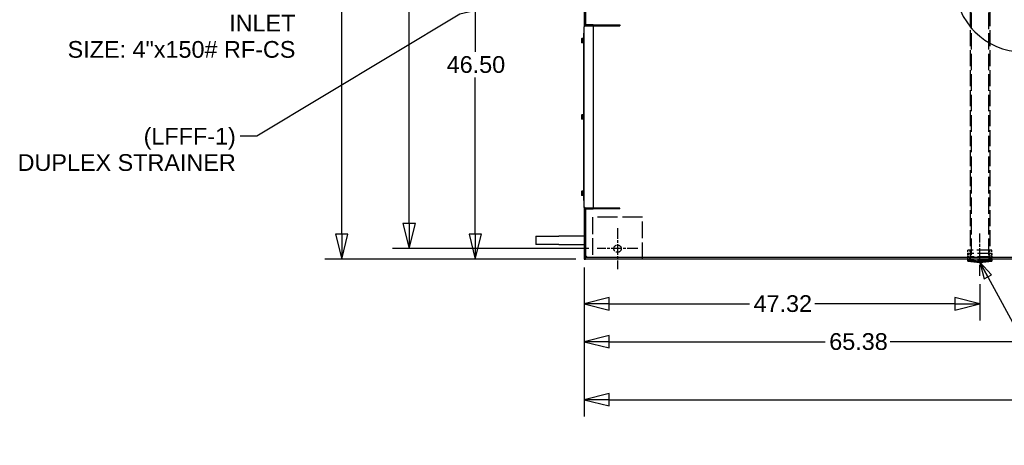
# Model space of a CAD drawing. Header units: inches. Extents: x 4 to 540, y 12 to 340.
# Tile 68 of 124: x 134 to 251, y 191 to 242. Entities that reach past the tile are written whole.
import ezdxf

# ---------------------------------------------------------------- set-up
doc = ezdxf.new("R2010")
doc.units = ezdxf.units.IN
doc.header["$LTSCALE"] = 16
doc.header["$MEASUREMENT"] = 0
doc.linetypes.add('CHAIN', pattern=[0.7087, 0.4724, -0.0591, 0.1181, -0.0591])
doc.linetypes.add('DASHED', pattern=[0.2067, 0.1654, -0.0413])
doc.layers.get('0').update_dxf_attribs({"lineweight": 25})
doc.layers.get('DEFPOINTS').update_dxf_attribs({"lineweight": 25})
for name, color, linetype, lineweight in [('CENTER', 7, 'CHAIN', 25), ('Center Mark(ANSI)', 7, 'Continuous', 25), ('DIMEN', 7, 'Continuous', 25), ('HIDDEN', 7, 'DASHED', 25)]:
    doc.layers.add(name, color=color, linetype=linetype, lineweight=lineweight)
doc.styles.get("Standard").update_dxf_attribs({"font": 'arial.ttf'})
doc.dimstyles.new('DEFAULT-ANSI', dxfattribs={"dimscale": 16, "dimtxt": 0.125, "dimasz": 0.1875, "dimexe": 0.125, "dimexo": 0.0625, "dimgap": 0.031496, "dimtad": 0, "dimtih": 1, "dimtoh": 1, "dimrnd": 1e-08, "dimzin": 4, "dimdsep": 46, "dimtxsty": 'Standard', "dimblk": 'Filled-1', "dimcen": 0.09, "dimdle": 0.393701, "dimclrd": 256, "dimclre": 256, "dimclrt": 256, "dimadec": 0, "dimazin": 1, "dimtfac": 1.504, "dimtofl": 0, "dimtmove": 0, "dimatfit": 3, "dimldrblk": 'Filled-1', "dimfxl": 1, "dimtolj": 1, "dimtzin": 4, "dimlwd": 25, "dimlwe": 25, "dimarcsym": 0})
doc.dimstyles.new('DEFAULT-ANSI$7', dxfattribs={"dimscale": 16, "dimtxt": 0.125, "dimasz": 0.125, "dimexe": 0.125, "dimexo": 0.0625, "dimgap": 0.031496, "dimtad": 0, "dimtih": 1, "dimtoh": 1, "dimrnd": 1e-08, "dimzin": 4, "dimdsep": 46, "dimtxsty": 'Standard', "dimblk": 'Filled-1', "dimcen": 0.09, "dimdle": 0.393701, "dimclrd": 256, "dimclre": 256, "dimclrt": 256, "dimadec": 0, "dimazin": 1, "dimtfac": 1.504, "dimtofl": 0, "dimtmove": 0, "dimatfit": 3, "dimldrblk": 'Filled-1', "dimfxl": 1, "dimtolj": 1, "dimtzin": 4, "dimlwd": 25, "dimlwe": 25, "dimarcsym": 0})

# ---------------------------------------------------------------- blocks, each defined once
blk = doc.blocks.new('Filled-1')
at = {"color": 0}
for p, q in [((0, 0), (-1, 0.25)), ((-1, 0.25), (-1, -0.25)), ((-1, 0), (0, 0)), ((-1, -0.25), (0, 0))]:
    blk.add_line(p, q, dxfattribs=at)
at = {"color": 0, "flags": 128}
blk.add_lwpolyline([(-1, -0.25), (0, 0), (-1, 0.25), (-1, -0.25)], dxfattribs=at)
at = {"color": 0}
blk.add_solid([(-1, -0.25), (0, 0), (-1, 0.25), (-1, -0.25)], dxfattribs=at)
blk = doc.blocks.new('*D22')
at = {"layer": 'DEFPOINTS', "color": 0, "linetype": 'Continuous'}
for p in [(200.8, 259.44), (188.26, 212.94), (201.26, 212.94)]:
    blk.add_point(p, dxfattribs=at)
at = {"layer": 'DIMEN', "linetype": 'Continuous', "lineweight": 25}
for p, q in [((199.8, 259.44), (186.26, 259.44)), ((188.26, 256.44), (188.26, 237.72)), ((188.26, 215.94), (188.26, 234.67)), ((200.26, 212.94), (186.26, 212.94))]:
    blk.add_line(p, q, dxfattribs=at)
at = {"layer": 'DIMEN', "linetype": 'Continuous', "lineweight": 25, "xscale": 3, "yscale": 3, "zscale": 3}
for p, rotation in [((188.26, 259.44), 90), ((188.26, 212.94), 270)]:
    blk.add_blockref('Filled-1', p, dxfattribs=dict(at, rotation=rotation))
at = {"layer": 'DIMEN', "linetype": 'Continuous', "lineweight": 25, "insert": (184.84, 237.21), "char_height": 2, "attachment_point": 1}
blk.add_mtext('\\A1;46.50', dxfattribs=at)
blk = doc.blocks.new('*D23')
at = {"layer": 'DEFPOINTS', "color": 0, "linetype": 'Continuous'}
for p in [(180.35, 304.69), (202.82, 304.69), (202.82, 214.19)]:
    blk.add_point(p, dxfattribs=at)
at = {"layer": 'DIMEN', "linetype": 'Continuous', "lineweight": 25}
for p, q in [((201.82, 304.69), (178.35, 304.69)), ((180.35, 301.69), (180.35, 260.97)), ((180.35, 217.19), (180.35, 257.92)), ((201.82, 214.19), (178.35, 214.19))]:
    blk.add_line(p, q, dxfattribs=at)
at = {"layer": 'DIMEN', "linetype": 'Continuous', "lineweight": 25, "xscale": 3, "yscale": 3, "zscale": 3}
for p, rotation in [((180.35, 304.69), 90), ((180.35, 214.19), 270)]:
    blk.add_blockref('Filled-1', p, dxfattribs=dict(at, rotation=rotation))
at = {"layer": 'DIMEN', "linetype": 'Continuous', "lineweight": 25, "insert": (176.98, 260.46), "char_height": 2, "attachment_point": 1}
blk.add_mtext('\\A1;90.50', dxfattribs=at)
blk = doc.blocks.new('*D24')
at = {"layer": 'DEFPOINTS', "color": 0, "linetype": 'Continuous'}
for p in [(201.26, 305.94), (172.29, 212.94), (201.26, 212.94)]:
    blk.add_point(p, dxfattribs=at)
at = {"layer": 'DIMEN', "linetype": 'Continuous', "lineweight": 25}
for p, q in [((200.26, 305.94), (170.29, 305.94)), ((172.29, 302.94), (172.29, 266.04)), ((172.29, 215.94), (172.29, 262.99)), ((200.26, 212.94), (170.29, 212.94))]:
    blk.add_line(p, q, dxfattribs=at)
at = {"layer": 'DIMEN', "linetype": 'Continuous', "lineweight": 25, "xscale": 3, "yscale": 3, "zscale": 3}
for p, rotation in [((172.29, 305.94), 90), ((172.29, 212.94), 270)]:
    blk.add_blockref('Filled-1', p, dxfattribs=dict(at, rotation=rotation))
at = {"layer": 'DIMEN', "linetype": 'Continuous', "lineweight": 25, "insert": (168.91, 265.54), "char_height": 2, "attachment_point": 1}
blk.add_mtext('\\A1;93.00', dxfattribs=at)
blk = doc.blocks.new('*D27')
at = {"layer": 'DEFPOINTS', "color": 0, "linetype": 'Continuous'}
for p in [(201.26, 212.94), (248.59, 210.94), (201.26, 207.6)]:
    blk.add_point(p, dxfattribs=at)
at = {"layer": 'DIMEN', "linetype": 'Continuous', "lineweight": 25}
for p, q in [((201.26, 211.94), (201.26, 205.6)), ((248.59, 209.94), (248.59, 205.6)), ((204.26, 207.6), (221.02, 207.6)), ((245.59, 207.6), (228.83, 207.6))]:
    blk.add_line(p, q, dxfattribs=at)
at = {"layer": 'DIMEN', "linetype": 'Continuous', "lineweight": 25, "xscale": 3, "yscale": 3, "zscale": 3, "rotation": 180}
blk.add_blockref('Filled-1', (201.26, 207.6), dxfattribs=at)
at = {"layer": 'DIMEN', "linetype": 'Continuous', "lineweight": 25, "xscale": 3, "yscale": 3, "zscale": 3}
blk.add_blockref('Filled-1', (248.59, 207.6), dxfattribs=at)
at = {"layer": 'DIMEN', "linetype": 'Continuous', "lineweight": 25, "insert": (221.52, 208.62), "char_height": 2, "attachment_point": 1}
blk.add_mtext('\\A1;47.32', dxfattribs=at)
blk = doc.blocks.new('*D28')
at = {"layer": 'DEFPOINTS', "color": 0, "linetype": 'Continuous'}
for p in [(201.26, 212.94), (266.65, 210.94), (266.65, 203.06)]:
    blk.add_point(p, dxfattribs=at)
at = {"layer": 'DIMEN', "linetype": 'Continuous', "lineweight": 25}
for p, q in [((201.26, 211.94), (201.26, 201.06)), ((266.65, 209.94), (266.65, 201.06)), ((204.26, 203.06), (230.07, 203.06)), ((263.65, 203.06), (237.84, 203.06))]:
    blk.add_line(p, q, dxfattribs=at)
at = {"layer": 'DIMEN', "linetype": 'Continuous', "lineweight": 25, "xscale": 3, "yscale": 3, "zscale": 3, "rotation": 180}
blk.add_blockref('Filled-1', (201.26, 203.06), dxfattribs=at)
at = {"layer": 'DIMEN', "linetype": 'Continuous', "lineweight": 25, "xscale": 3, "yscale": 3, "zscale": 3}
blk.add_blockref('Filled-1', (266.65, 203.06), dxfattribs=at)
at = {"layer": 'DIMEN', "linetype": 'Continuous', "lineweight": 25, "insert": (230.57, 204.08), "char_height": 2, "attachment_point": 1}
blk.add_mtext('\\A1;65.38', dxfattribs=at)
blk = doc.blocks.new('*D29')
at = {"layer": 'DEFPOINTS', "color": 0, "linetype": 'Continuous'}
for p in [(201.26, 212.94), (342.26, 212.94), (342.26, 196.13)]:
    blk.add_point(p, dxfattribs=at)
at = {"layer": 'DIMEN', "linetype": 'Continuous', "lineweight": 25}
for p, q in [((201.26, 211.94), (201.26, 194.13)), ((342.26, 211.94), (342.26, 194.13)), ((204.26, 196.13), (267.2, 196.13)), ((339.26, 196.13), (276.32, 196.13))]:
    blk.add_line(p, q, dxfattribs=at)
at = {"layer": 'DIMEN', "linetype": 'Continuous', "lineweight": 25, "xscale": 3, "yscale": 3, "zscale": 3, "rotation": 180}
blk.add_blockref('Filled-1', (201.26, 196.13), dxfattribs=at)
at = {"layer": 'DIMEN', "linetype": 'Continuous', "lineweight": 25, "xscale": 3, "yscale": 3, "zscale": 3}
blk.add_blockref('Filled-1', (342.26, 196.13), dxfattribs=at)
at = {"layer": 'DIMEN', "linetype": 'Continuous', "lineweight": 25, "insert": (267.71, 197.15), "char_height": 2, "attachment_point": 1}
blk.add_mtext('\\A1;141.00', dxfattribs=at)

msp = doc.modelspace()

# ---------------------------------------------------------------- linework, layer by layer
for p, q in [((201.262, 258.881), (201.262, 240.712)), ((201.449, 258.881), (201.449, 240.937)), ((201.262, 219.171), (201.262, 240.712)), ((201.449, 240.829), (201.449, 240.821)), ((202.367, 240.941), (201.491, 240.941)), ((201.491, 240.941), (201.491, 240.837)), ((201.491, 240.837), (202.367, 240.837)), ((202.366, 240.836), (201.491, 240.836)), ((202.366, 240.836), (202.366, 219.047)), ((202.367, 240.837), (202.367, 240.941)), ((202.367, 240.941), (205.554, 240.941)), ((202.367, 240.837), (205.554, 240.837)), ((205.554, 240.941), (205.554, 240.837)), ((200.971, 239.285), (200.991, 239.319)), ((200.971, 239.285), (200.971, 239.256)), ((200.971, 239.256), (200.971, 239.066)), ((200.971, 239.066), (200.971, 238.877)), ((201.118, 239.319), (200.991, 239.319)), ((201.118, 239.193), (200.991, 239.193)), ((201.118, 238.94), (200.991, 238.94)), ((201.118, 239.319), (201.118, 239.256)), ((201.118, 239.285), (201.134, 239.285)), ((201.118, 239.256), (201.118, 239.193)), ((201.118, 239.193), (201.118, 239.066)), ((201.118, 239.066), (201.118, 238.94)), ((201.118, 238.94), (201.118, 238.877)), ((201.134, 238.754), (201.134, 239.379)), ((201.199, 239.379), (201.134, 239.379)), ((201.199, 239.941), (201.199, 219.941)), ((201.262, 239.941), (201.199, 239.941)), ((200.971, 238.877), (200.971, 238.847)), ((200.971, 238.847), (200.991, 238.813)), ((201.118, 238.813), (200.991, 238.813)), ((201.118, 238.877), (201.118, 238.813)), ((201.118, 238.847), (201.134, 238.847)), ((201.199, 238.754), (201.134, 238.754)), ((200.971, 230.16), (200.991, 230.194)), ((200.971, 230.16), (200.971, 230.131)), ((200.971, 230.131), (200.971, 229.941)), ((200.971, 229.941), (200.971, 229.752)), ((200.971, 229.752), (200.971, 229.722)), ((200.971, 229.722), (200.991, 229.688)), ((201.118, 230.194), (200.991, 230.194)), ((201.118, 230.068), (200.991, 230.068)), ((201.118, 229.815), (200.991, 229.815)), ((201.118, 229.688), (200.991, 229.688)), ((201.118, 230.194), (201.118, 230.131)), ((201.118, 230.16), (201.134, 230.16)), ((201.118, 230.131), (201.118, 230.068)), ((201.118, 230.068), (201.118, 229.941)), ((201.118, 229.941), (201.118, 229.815)), ((201.118, 229.815), (201.118, 229.752)), ((201.118, 229.752), (201.118, 229.688)), ((201.118, 229.722), (201.134, 229.722)), ((201.134, 229.629), (201.134, 230.254)), ((201.199, 230.254), (201.134, 230.254)), ((201.199, 229.629), (201.134, 229.629)), ((200.971, 221.035), (200.991, 221.069)), ((200.971, 221.035), (200.971, 221.006)), ((200.971, 221.006), (200.971, 220.816)), ((200.971, 220.816), (200.971, 220.627)), ((200.971, 220.627), (200.971, 220.597)), ((200.971, 220.597), (200.991, 220.563)), ((201.118, 221.069), (200.991, 221.069)), ((201.118, 220.943), (200.991, 220.943)), ((201.118, 220.69), (200.991, 220.69)), ((201.118, 220.563), (200.991, 220.563)), ((201.118, 221.069), (201.118, 221.006)), ((201.118, 221.035), (201.134, 221.035)), ((201.118, 221.006), (201.118, 220.943)), ((201.118, 220.943), (201.118, 220.816)), ((201.118, 220.816), (201.118, 220.69)), ((201.118, 220.69), (201.118, 220.627)), ((201.118, 220.627), (201.118, 220.563)), ((201.118, 220.597), (201.134, 220.597)), ((201.134, 220.504), (201.134, 221.129)), ((201.199, 221.129), (201.134, 221.129)), ((201.199, 220.504), (201.134, 220.504)), ((201.262, 219.941), (201.199, 219.941)), ((201.262, 219.171), (201.262, 213.129)), ((201.449, 219.061), (201.449, 219.053)), ((201.449, 218.945), (201.449, 213.129)), ((202.366, 219.047), (201.491, 219.047)), ((201.491, 219.046), (201.491, 218.941)), ((202.367, 219.046), (201.491, 219.046)), ((201.491, 218.941), (202.367, 218.941)), ((205.554, 219.046), (202.367, 219.046)), ((202.367, 218.941), (202.367, 219.046)), ((205.554, 218.941), (202.367, 218.941)), ((205.554, 218.941), (205.554, 219.046)), ((195.512, 215.696), (198.262, 215.696)), ((195.512, 215.696), (195.512, 214.696)), ((201.262, 215.696), (198.262, 215.696)), ((198.262, 214.696), (195.512, 214.696)), ((198.262, 214.696), (201.262, 214.696)), ((201.262, 213.129), (201.262, 212.941)), ((201.449, 213.129), (201.262, 213.129)), ((201.45, 212.941), (201.45, 213.129)), ((342.074, 213.129), (201.45, 213.129)), ((201.262, 212.941), (201.45, 212.941)), ((342.074, 212.941), (201.45, 212.941)), ((247.148, 212.705), (247.148, 212.941)), ((247.151, 212.705), (247.148, 212.705)), ((247.151, 212.941), (247.151, 212.705)), ((247.229, 212.941), (247.229, 212.692)), ((249.941, 212.692), (247.229, 212.692)), ((249.941, 212.692), (249.941, 212.941)), ((250.02, 212.941), (250.02, 212.705)), ((250.022, 212.705), (250.02, 212.705)), ((250.022, 212.705), (250.022, 212.941))]:
    msp.add_line(p, q)
for centre, radius, start, end in [((253.823, 245.941), 8.25, 180.95017, 269.04983), ((248.585, 221.047), 8.465, 260.2257, 279.7743), ((248.585, 221.047), 8.464, 260.2401, 260.78137), ((248.585, 221.047), 8.464, 279.21863, 279.7599)]:
    msp.add_arc(centre, radius, start, end)
for points, knots in [([(201.412, 240.927), (201.375, 240.913), (201.341, 240.89), (201.316, 240.86), (201.281, 240.819), (201.262, 240.765), (201.262, 240.712)], [-0.77396924, -0.77396924, -0.77396924, -0.77396924, -0.44665929, -0.44665929, -0.44665929, 0, 0, 0, 0]), ([(201.491, 240.836), (201.425, 240.813), (201.359, 240.79), (201.316, 240.767), (201.281, 240.749), (201.262, 240.73), (201.262, 240.712)], [-1, -1, -1, -1, -0.4466593, -0.4466593, -0.4466593, 0, 0, 0, 0]), ([(201.412, 240.808), (201.416, 240.811), (201.42, 240.815), (201.425, 240.818), (201.445, 240.83), (201.468, 240.837), (201.491, 240.837)], [0.55907974, 0.55907974, 0.55907974, 0.55907974, 0.64418127, 0.64418127, 0.64418127, 1, 1, 1, 1]), ([(201.491, 219.047), (201.425, 219.07), (201.359, 219.092), (201.316, 219.115), (201.281, 219.134), (201.262, 219.152), (201.262, 219.171)], [-1, -1, -1, -1, -0.4466593, -0.4466593, -0.4466593, 0, 0, 0, 0]), ([(201.412, 218.956), (201.375, 218.969), (201.341, 218.993), (201.316, 219.023), (201.281, 219.064), (201.262, 219.117), (201.262, 219.171)], [-0.77396924, -0.77396924, -0.77396924, -0.77396924, -0.44665929, -0.44665929, -0.44665929, 0, 0, 0, 0]), ([(201.412, 219.075), (201.416, 219.071), (201.42, 219.068), (201.425, 219.065), (201.445, 219.053), (201.468, 219.046), (201.491, 219.046)], [0.55907974, 0.55907974, 0.55907974, 0.55907974, 0.64418127, 0.64418127, 0.64418127, 1, 1, 1, 1]), ([(201.574, 213.254), (201.532, 213.227), (201.491, 213.2), (201.468, 213.174), (201.456, 213.159), (201.449, 213.144), (201.449, 213.129)], [0, 0, 0, 0, 0.6441813, 0.6441813, 0.6441813, 1, 1, 1, 1]), ([(201.574, 213.254), (201.548, 213.212), (201.521, 213.17), (201.494, 213.148), (201.48, 213.135), (201.465, 213.129), (201.45, 213.129)], [0, 0, 0, 0, 0.6441813, 0.6441813, 0.6441813, 1, 1, 1, 1])]:
    msp.add_open_spline(points, degree=3, knots=knots)
for points in [[(201.491, 240.941), (201.464, 240.941), (201.437, 240.936), (201.412, 240.927)], [(201.491, 218.941), (201.464, 218.941), (201.437, 218.946), (201.412, 218.956)]]:
    msp.add_open_spline(points, degree=3)
for points in [[(200.991, 239.319), (200.971, 239.285), (200.971, 239.256)], [(200.971, 239.256), (200.971, 239.227), (200.991, 239.193)], [(200.991, 239.193), (200.971, 239.125), (200.971, 239.066)], [(200.971, 239.066), (200.971, 239.008), (200.991, 238.94)], [(200.991, 238.94), (200.971, 238.906), (200.971, 238.877)], [(200.971, 238.877), (200.971, 238.847), (200.991, 238.813)], [(200.991, 230.194), (200.971, 230.16), (200.971, 230.131)], [(200.971, 230.131), (200.971, 230.102), (200.991, 230.068)], [(200.991, 230.068), (200.971, 230), (200.971, 229.941)], [(200.971, 229.941), (200.971, 229.883), (200.991, 229.815)], [(200.991, 229.815), (200.971, 229.781), (200.971, 229.752)], [(200.971, 229.752), (200.971, 229.722), (200.991, 229.688)], [(200.991, 221.069), (200.971, 221.035), (200.971, 221.006)], [(200.971, 221.006), (200.971, 220.977), (200.991, 220.943)], [(200.991, 220.943), (200.971, 220.875), (200.971, 220.816)], [(200.971, 220.816), (200.971, 220.758), (200.991, 220.69)], [(200.991, 220.69), (200.971, 220.656), (200.971, 220.627)], [(200.971, 220.627), (200.971, 220.597), (200.991, 220.563)]]:
    msp.add_rational_spline(points, [1, 1.0379548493, 1], degree=2)
at = {"layer": 'CENTER', "linetype": 'CHAIN', "ltscale": 0.175522}
msp.add_line((248.585, 210.941), (248.585, 215.999), dxfattribs=at)
at = {"layer": 'Center Mark(ANSI)', "linetype": 'CHAIN', "ltscale": 0.16938}
for p, q in [((205.262, 216.632), (205.262, 211.751)), ((207.703, 214.191), (202.821, 214.191))]:
    msp.add_line(p, q, dxfattribs=at)
at = {"layer": 'HIDDEN', "ltscale": 0.723765}
for p, q in [((247.398, 254.691), (247.398, 213.999)), ((249.773, 254.691), (249.773, 213.999))]:
    msp.add_line(p, q, dxfattribs=at)
at = {"layer": 'HIDDEN', "ltscale": 0.742587}
for p, q in [((247.552, 254.691), (247.552, 212.941)), ((249.619, 254.691), (249.619, 212.941))]:
    msp.add_line(p, q, dxfattribs=at)
at = {"layer": 'HIDDEN', "ltscale": 0.907112}
msp.add_line((208.262, 217.941), (202.262, 217.941), dxfattribs=at)
at = {"layer": 'HIDDEN', "ltscale": 0.755926}
for p, q in [((202.262, 217.941), (202.262, 212.941)), ((208.262, 212.941), (208.262, 217.941))]:
    msp.add_line(p, q, dxfattribs=at)
at = {"layer": 'HIDDEN', "ltscale": 0.682525}
msp.add_line((250.022, 213.999), (247.148, 213.999), dxfattribs=at)
at = {"layer": 'HIDDEN', "ltscale": 0.125872}
for p, q in [((247.148, 212.941), (247.148, 213.999)), ((250.022, 212.941), (250.022, 213.999))]:
    msp.add_line(p, q, dxfattribs=at)
at = {"layer": 'HIDDEN', "ltscale": 0.079004}
for p, q in [((247.151, 213.606), (247.151, 212.941)), ((247.229, 213.606), (247.229, 212.941)), ((249.941, 212.941), (249.941, 213.606)), ((250.02, 213.606), (250.02, 212.941))]:
    msp.add_line(p, q, dxfattribs=at)
at = {"layer": 'HIDDEN', "ltscale": 0.658704}
msp.add_line((250.02, 213.606), (247.151, 213.606), dxfattribs=at)
at = {"layer": 'HIDDEN', "ltscale": 0.570329}
for p, q in [((249.786, 213.212), (247.385, 213.212)), ((249.786, 212.827), (247.385, 212.827))]:
    msp.add_line(p, q, dxfattribs=at)
at = {"layer": 'HIDDEN', "ltscale": 0.045758}
for p, q in [((247.385, 212.827), (247.385, 213.212)), ((249.786, 212.827), (249.786, 213.212))]:
    msp.add_line(p, q, dxfattribs=at)
at = {"layer": 'HIDDEN', "ltscale": 0.126118}
for p, q in [((247.464, 212.941), (247.398, 213.999)), ((249.707, 212.941), (249.773, 213.999))]:
    msp.add_line(p, q, dxfattribs=at)
at = {"layer": 'HIDDEN', "ltscale": 0.093681}
for p, q in [((247.495, 213.212), (247.47, 213.999)), ((249.676, 213.212), (249.701, 213.999))]:
    msp.add_line(p, q, dxfattribs=at)
at = {"layer": 'HIDDEN', "ltscale": 0.327138}
msp.add_circle((205.262, 214.191), 0.438, dxfattribs=at)
at = {"layer": 'HIDDEN', "ltscale": 0.286797}
msp.add_arc((248.585, 221.047), 8.307, 261.68881, 278.31119, dxfattribs=at)

# ---------------------------------------------------------------- texts
at = {"layer": 'DIMEN', "char_height": 2, "attachment_point": 3, "line_spacing_factor": 0.944221}
for s, insert, width in [('{(LFF1)\\PINLET\\PSIZE: 4"x150# RF-CS}', (166.753, 245.311), 27.23476), ('{(LFFF-1)\\PDUPLEX STRAINER}', (159.627, 228.633), 26.08994)]:
    msp.add_mtext(s, dxfattribs=dict(at, insert=insert, width=width))

# ---------------------------------------------------------------- dimensions: what is measured, and where the dimension line sits
at = {"layer": 'DIMEN', "linetype": 'Continuous', "lineweight": 25}
for base, p1, p2, angle, override, picture, middle in [((172.285, 212.941), (201.262, 305.941), (201.262, 212.941), 90, {"dimdec": 2, "dimtp": 0, "dimtm": 0, "dimtdec": 2, "dimatfit": 1}, '*D24', (172.285, 264.515)), ((180.354, 304.691), (202.821, 214.191), (202.821, 304.691), 90, {"dimdec": 2, "dimtp": 0, "dimtm": 0, "dimtdec": 2, "dimatfit": 1}, '*D23', (180.354, 259.441)), ((188.256, 212.941), (200.797, 259.441), (201.262, 212.941), 90, {"dimdec": 2, "dimtp": 0, "dimtm": 0, "dimtdec": 2, "dimatfit": 1}, '*D22', (188.256, 236.191)), ((201.262, 207.599), (248.585, 210.941), (201.262, 212.941), 180, {"dimtih": 0, "dimtoh": 0, "dimdec": 2, "dimtp": 0, "dimtm": 0, "dimtdec": 2, "dimatfit": 1}, '*D27', (224.924, 207.599)), ((266.646865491, 203.055757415), (201.261865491, 212.941281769), (266.646865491, 210.941281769), 180, {"dimtih": 0, "dimtoh": 0, "dimdec": 2, "dimtp": 0, "dimtm": 0, "dimtdec": 2, "dimatfit": 1}, '*D28', (233.954365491, 203.055757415)), ((342.262, 196.131), (201.262, 212.941), (342.262, 212.941), 180, {"dimtih": 0, "dimtoh": 0, "dimdec": 2, "dimtp": 0, "dimtm": 0, "dimtdec": 2, "dimatfit": 1}, '*D29', (271.762, 196.131))]:
    dim = msp.add_linear_dim(base=base, p1=p1, p2=p2, angle=angle, dimstyle='DEFAULT-ANSI', override=override, dxfattribs=at)
    dim.commit()
    dim.dimension.update_dxf_attribs({"geometry": picture, "text_midpoint": middle, "dimtype": 160})

# ---------------------------------------------------------------- leaders
at = {"layer": 'DIMEN', "linetype": 'Continuous', "lineweight": 25, "annotation_type": 0, "has_hookline": 1}
for points, hookline_direction, text_width in [([(221.911, 250.441), (186.42, 242.237), (162.131, 227.633), (160.131, 227.633)], 1, 25.832), ([(248.585, 212.582), (260.419, 190.673), (262.419, 190.673)], 0, 34.64)]:
    msp.add_leader(points, dimstyle='DEFAULT-ANSI$7', override={"dimtad": 0}, dxfattribs=dict(at, hookline_direction=hookline_direction, text_width=text_width))

doc.saveas('drawing.dxf')
